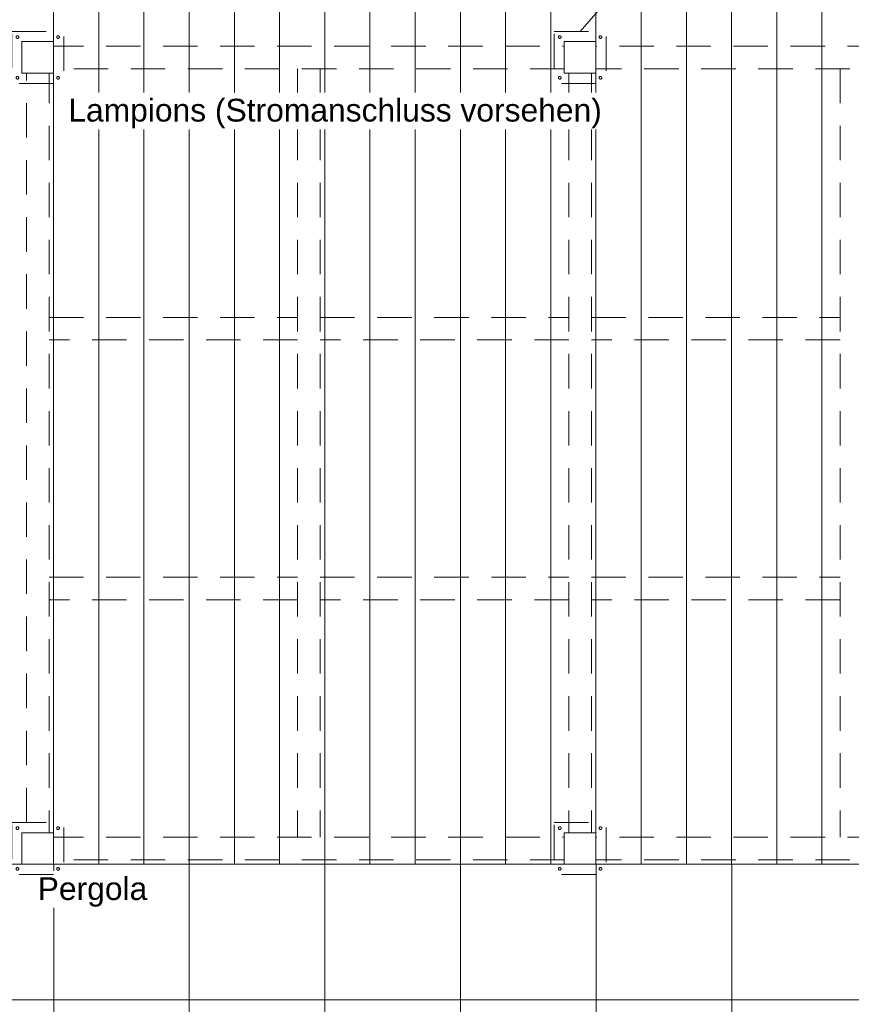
# Model space of a CAD drawing. Header units: metres. Extents: x -180 to 4, y -50 to 6.
# Tile 163 of 256: x -96.3 to -92.62, y -37.81 to -33.46. Entities that reach past the tile are written whole.
import ezdxf

# ---------------------------------------------------------------- set-up
doc = ezdxf.new("R2010")
doc.units = ezdxf.units.M
doc.header["$LTSCALE"] = 0.05
doc.linetypes.add('ISO-02 Strichlinie', pattern=[3.81, 3.048, -0.762])
doc.layers.add('60- 61 allgemeine Ausstattung- 4 Terrassen', color=7, linetype='Continuous', lineweight=9)
doc.layers.add('Keine', color=7, linetype='Continuous', lineweight=9)
doc.layers.add('70 -72 Beschriftung- 1 Beschriftung allgemein', color=7, linetype='Continuous', lineweight=9, true_color=0xff6633)
doc.layers.add('70 -72 Beschriftung- 7 Detailverweise', color=7, linetype='Continuous', lineweight=9, true_color=0x00dd00)
doc.styles.add('Arial', font='arial.ttf')

# ---------------------------------------------------------------- blocks, each defined once
blk = doc.blocks.new('Gruppe-7847')
at = {"layer": 'Keine', "color": 7, "linetype": 'ISO-02 Strichlinie', "lineweight": 9, "transparency": 33554687, "flags": 128}
for points in [[(-96.3354, -33.509), (-96.1054, -33.509), (-96.1054, -33.739), (-96.3354, -33.739)], [(-96.3044, -33.534), (-96.3044, -33.5346), (-96.3045, -33.5352), (-96.3046, -33.5358), (-96.3048, -33.5363), (-96.3051, -33.5369), (-96.3054, -33.5374), (-96.3057, -33.5378), (-96.3061, -33.5383), (-96.3066, -33.5387), (-96.3071, -33.539), (-96.3076, -33.5393), (-96.3081, -33.5396), (-96.3086, -33.5398), (-96.3092, -33.5399), (-96.3098, -33.54), (-96.3104, -33.54), (-96.311, -33.54), (-96.3116, -33.5399), (-96.3121, -33.5398), (-96.3127, -33.5396), (-96.3132, -33.5393), (-96.3137, -33.539), (-96.3142, -33.5387), (-96.3146, -33.5383), (-96.315, -33.5378), (-96.3154, -33.5374), (-96.3157, -33.5369), (-96.3159, -33.5363), (-96.3161, -33.5358), (-96.3163, -33.5352), (-96.3164, -33.5346), (-96.3164, -33.534), (-96.3164, -33.5335), (-96.3163, -33.5329), (-96.3161, -33.5323), (-96.3159, -33.5317), (-96.3157, -33.5312), (-96.3154, -33.5307), (-96.315, -33.5302), (-96.3146, -33.5298), (-96.3142, -33.5294), (-96.3137, -33.5291), (-96.3132, -33.5288), (-96.3127, -33.5285), (-96.3121, -33.5283), (-96.3116, -33.5282), (-96.311, -33.5281), (-96.3104, -33.528), (-96.3098, -33.5281), (-96.3092, -33.5282), (-96.3086, -33.5283), (-96.3081, -33.5285), (-96.3076, -33.5288), (-96.3071, -33.5291), (-96.3066, -33.5294), (-96.3061, -33.5298), (-96.3057, -33.5302), (-96.3054, -33.5307), (-96.3051, -33.5312), (-96.3048, -33.5317), (-96.3046, -33.5323), (-96.3045, -33.5329), (-96.3044, -33.5335)], [(-96.1244, -33.534), (-96.1244, -33.5346), (-96.1245, -33.5352), (-96.1246, -33.5358), (-96.1248, -33.5363), (-96.1251, -33.5369), (-96.1254, -33.5374), (-96.1257, -33.5378), (-96.1261, -33.5383), (-96.1266, -33.5387), (-96.1271, -33.539), (-96.1276, -33.5393), (-96.1281, -33.5396), (-96.1286, -33.5398), (-96.1292, -33.5399), (-96.1298, -33.54), (-96.1304, -33.54), (-96.131, -33.54), (-96.1316, -33.5399), (-96.1321, -33.5398), (-96.1327, -33.5396), (-96.1332, -33.5393), (-96.1337, -33.539), (-96.1342, -33.5387), (-96.1346, -33.5383), (-96.135, -33.5378), (-96.1354, -33.5374), (-96.1357, -33.5369), (-96.1359, -33.5363), (-96.1361, -33.5358), (-96.1363, -33.5352), (-96.1364, -33.5346), (-96.1364, -33.534), (-96.1364, -33.5335), (-96.1363, -33.5329), (-96.1361, -33.5323), (-96.1359, -33.5317), (-96.1357, -33.5312), (-96.1354, -33.5307), (-96.135, -33.5302), (-96.1346, -33.5298), (-96.1342, -33.5294), (-96.1337, -33.5291), (-96.1332, -33.5288), (-96.1327, -33.5285), (-96.1321, -33.5283), (-96.1316, -33.5282), (-96.131, -33.5281), (-96.1304, -33.528), (-96.1298, -33.5281), (-96.1292, -33.5282), (-96.1286, -33.5283), (-96.1281, -33.5285), (-96.1276, -33.5288), (-96.1271, -33.5291), (-96.1266, -33.5294), (-96.1261, -33.5298), (-96.1257, -33.5302), (-96.1254, -33.5307), (-96.1251, -33.5312), (-96.1248, -33.5317), (-96.1246, -33.5323), (-96.1245, -33.5329), (-96.1244, -33.5335)], [(-96.3044, -33.714), (-96.3044, -33.7146), (-96.3045, -33.7152), (-96.3046, -33.7158), (-96.3048, -33.7163), (-96.3051, -33.7169), (-96.3054, -33.7174), (-96.3057, -33.7178), (-96.3061, -33.7183), (-96.3066, -33.7187), (-96.3071, -33.719), (-96.3076, -33.7193), (-96.3081, -33.7196), (-96.3086, -33.7198), (-96.3092, -33.7199), (-96.3098, -33.72), (-96.3104, -33.72), (-96.311, -33.72), (-96.3116, -33.7199), (-96.3121, -33.7198), (-96.3127, -33.7196), (-96.3132, -33.7193), (-96.3137, -33.719), (-96.3142, -33.7187), (-96.3146, -33.7183), (-96.315, -33.7178), (-96.3154, -33.7174), (-96.3157, -33.7169), (-96.3159, -33.7163), (-96.3161, -33.7158), (-96.3163, -33.7152), (-96.3164, -33.7146), (-96.3164, -33.714), (-96.3164, -33.7135), (-96.3163, -33.7129), (-96.3161, -33.7123), (-96.3159, -33.7117), (-96.3157, -33.7112), (-96.3154, -33.7107), (-96.315, -33.7102), (-96.3146, -33.7098), (-96.3142, -33.7094), (-96.3137, -33.7091), (-96.3132, -33.7088), (-96.3127, -33.7085), (-96.3121, -33.7083), (-96.3116, -33.7082), (-96.311, -33.7081), (-96.3104, -33.708), (-96.3098, -33.7081), (-96.3092, -33.7082), (-96.3086, -33.7083), (-96.3081, -33.7085), (-96.3076, -33.7088), (-96.3071, -33.7091), (-96.3066, -33.7094), (-96.3061, -33.7098), (-96.3057, -33.7102), (-96.3054, -33.7107), (-96.3051, -33.7112), (-96.3048, -33.7117), (-96.3046, -33.7123), (-96.3045, -33.7129), (-96.3044, -33.7135)], [(-96.1244, -33.714), (-96.1244, -33.7146), (-96.1245, -33.7152), (-96.1246, -33.7158), (-96.1248, -33.7163), (-96.1251, -33.7169), (-96.1254, -33.7174), (-96.1257, -33.7178), (-96.1261, -33.7183), (-96.1266, -33.7187), (-96.1271, -33.719), (-96.1276, -33.7193), (-96.1281, -33.7196), (-96.1286, -33.7198), (-96.1292, -33.7199), (-96.1298, -33.72), (-96.1304, -33.72), (-96.131, -33.72), (-96.1316, -33.7199), (-96.1321, -33.7198), (-96.1327, -33.7196), (-96.1332, -33.7193), (-96.1337, -33.719), (-96.1342, -33.7187), (-96.1346, -33.7183), (-96.135, -33.7178), (-96.1354, -33.7174), (-96.1357, -33.7169), (-96.1359, -33.7163), (-96.1361, -33.7158), (-96.1363, -33.7152), (-96.1364, -33.7146), (-96.1364, -33.714), (-96.1364, -33.7135), (-96.1363, -33.7129), (-96.1361, -33.7123), (-96.1359, -33.7117), (-96.1357, -33.7112), (-96.1354, -33.7107), (-96.135, -33.7102), (-96.1346, -33.7098), (-96.1342, -33.7094), (-96.1337, -33.7091), (-96.1332, -33.7088), (-96.1327, -33.7085), (-96.1321, -33.7083), (-96.1316, -33.7082), (-96.131, -33.7081), (-96.1304, -33.708), (-96.1298, -33.7081), (-96.1292, -33.7082), (-96.1286, -33.7083), (-96.1281, -33.7085), (-96.1276, -33.7088), (-96.1271, -33.7091), (-96.1266, -33.7094), (-96.1261, -33.7098), (-96.1257, -33.7102), (-96.1254, -33.7107), (-96.1251, -33.7112), (-96.1248, -33.7117), (-96.1246, -33.7123), (-96.1245, -33.7129), (-96.1244, -33.7135)]]:
    blk.add_lwpolyline(points, close=True, dxfattribs=at)
blk = doc.blocks.new('Gruppe-7848')
at = {"layer": 'Keine', "color": 7, "linetype": 'ISO-02 Strichlinie', "lineweight": 9, "transparency": 33554687, "flags": 128}
for points in [[(-96.3354, -37.009), (-96.1054, -37.009), (-96.1054, -37.239), (-96.3354, -37.239)], [(-96.3044, -37.034), (-96.3044, -37.0346), (-96.3045, -37.0352), (-96.3046, -37.0358), (-96.3048, -37.0363), (-96.3051, -37.0369), (-96.3054, -37.0374), (-96.3057, -37.0378), (-96.3061, -37.0383), (-96.3066, -37.0387), (-96.3071, -37.039), (-96.3076, -37.0393), (-96.3081, -37.0396), (-96.3086, -37.0398), (-96.3092, -37.0399), (-96.3098, -37.04), (-96.3104, -37.04), (-96.311, -37.04), (-96.3116, -37.0399), (-96.3121, -37.0398), (-96.3127, -37.0396), (-96.3132, -37.0393), (-96.3137, -37.039), (-96.3142, -37.0387), (-96.3146, -37.0383), (-96.315, -37.0378), (-96.3154, -37.0374), (-96.3157, -37.0369), (-96.3159, -37.0363), (-96.3161, -37.0358), (-96.3163, -37.0352), (-96.3164, -37.0346), (-96.3164, -37.034), (-96.3164, -37.0335), (-96.3163, -37.0329), (-96.3161, -37.0323), (-96.3159, -37.0317), (-96.3157, -37.0312), (-96.3154, -37.0307), (-96.315, -37.0302), (-96.3146, -37.0298), (-96.3142, -37.0294), (-96.3137, -37.0291), (-96.3132, -37.0288), (-96.3127, -37.0285), (-96.3121, -37.0283), (-96.3116, -37.0282), (-96.311, -37.0281), (-96.3104, -37.028), (-96.3098, -37.0281), (-96.3092, -37.0282), (-96.3086, -37.0283), (-96.3081, -37.0285), (-96.3076, -37.0288), (-96.3071, -37.0291), (-96.3066, -37.0294), (-96.3061, -37.0298), (-96.3057, -37.0302), (-96.3054, -37.0307), (-96.3051, -37.0312), (-96.3048, -37.0317), (-96.3046, -37.0323), (-96.3045, -37.0329), (-96.3044, -37.0335)], [(-96.1244, -37.034), (-96.1244, -37.0346), (-96.1245, -37.0352), (-96.1246, -37.0358), (-96.1248, -37.0363), (-96.1251, -37.0369), (-96.1254, -37.0374), (-96.1257, -37.0378), (-96.1261, -37.0383), (-96.1266, -37.0387), (-96.1271, -37.039), (-96.1276, -37.0393), (-96.1281, -37.0396), (-96.1286, -37.0398), (-96.1292, -37.0399), (-96.1298, -37.04), (-96.1304, -37.04), (-96.131, -37.04), (-96.1316, -37.0399), (-96.1321, -37.0398), (-96.1327, -37.0396), (-96.1332, -37.0393), (-96.1337, -37.039), (-96.1342, -37.0387), (-96.1346, -37.0383), (-96.135, -37.0378), (-96.1354, -37.0374), (-96.1357, -37.0369), (-96.1359, -37.0363), (-96.1361, -37.0358), (-96.1363, -37.0352), (-96.1364, -37.0346), (-96.1364, -37.034), (-96.1364, -37.0335), (-96.1363, -37.0329), (-96.1361, -37.0323), (-96.1359, -37.0317), (-96.1357, -37.0312), (-96.1354, -37.0307), (-96.135, -37.0302), (-96.1346, -37.0298), (-96.1342, -37.0294), (-96.1337, -37.0291), (-96.1332, -37.0288), (-96.1327, -37.0285), (-96.1321, -37.0283), (-96.1316, -37.0282), (-96.131, -37.0281), (-96.1304, -37.028), (-96.1298, -37.0281), (-96.1292, -37.0282), (-96.1286, -37.0283), (-96.1281, -37.0285), (-96.1276, -37.0288), (-96.1271, -37.0291), (-96.1266, -37.0294), (-96.1261, -37.0298), (-96.1257, -37.0302), (-96.1254, -37.0307), (-96.1251, -37.0312), (-96.1248, -37.0317), (-96.1246, -37.0323), (-96.1245, -37.0329), (-96.1244, -37.0335)], [(-96.3044, -37.214), (-96.3044, -37.2146), (-96.3045, -37.2152), (-96.3046, -37.2158), (-96.3048, -37.2163), (-96.3051, -37.2169), (-96.3054, -37.2174), (-96.3057, -37.2178), (-96.3061, -37.2183), (-96.3066, -37.2187), (-96.3071, -37.219), (-96.3076, -37.2193), (-96.3081, -37.2196), (-96.3086, -37.2198), (-96.3092, -37.2199), (-96.3098, -37.22), (-96.3104, -37.22), (-96.311, -37.22), (-96.3116, -37.2199), (-96.3121, -37.2198), (-96.3127, -37.2196), (-96.3132, -37.2193), (-96.3137, -37.219), (-96.3142, -37.2187), (-96.3146, -37.2183), (-96.315, -37.2178), (-96.3154, -37.2174), (-96.3157, -37.2169), (-96.3159, -37.2163), (-96.3161, -37.2158), (-96.3163, -37.2152), (-96.3164, -37.2146), (-96.3164, -37.214), (-96.3164, -37.2135), (-96.3163, -37.2129), (-96.3161, -37.2123), (-96.3159, -37.2117), (-96.3157, -37.2112), (-96.3154, -37.2107), (-96.315, -37.2102), (-96.3146, -37.2098), (-96.3142, -37.2094), (-96.3137, -37.2091), (-96.3132, -37.2088), (-96.3127, -37.2085), (-96.3121, -37.2083), (-96.3116, -37.2082), (-96.311, -37.2081), (-96.3104, -37.208), (-96.3098, -37.2081), (-96.3092, -37.2082), (-96.3086, -37.2083), (-96.3081, -37.2085), (-96.3076, -37.2088), (-96.3071, -37.2091), (-96.3066, -37.2094), (-96.3061, -37.2098), (-96.3057, -37.2102), (-96.3054, -37.2107), (-96.3051, -37.2112), (-96.3048, -37.2117), (-96.3046, -37.2123), (-96.3045, -37.2129), (-96.3044, -37.2135)], [(-96.1244, -37.214), (-96.1244, -37.2146), (-96.1245, -37.2152), (-96.1246, -37.2158), (-96.1248, -37.2163), (-96.1251, -37.2169), (-96.1254, -37.2174), (-96.1257, -37.2178), (-96.1261, -37.2183), (-96.1266, -37.2187), (-96.1271, -37.219), (-96.1276, -37.2193), (-96.1281, -37.2196), (-96.1286, -37.2198), (-96.1292, -37.2199), (-96.1298, -37.22), (-96.1304, -37.22), (-96.131, -37.22), (-96.1316, -37.2199), (-96.1321, -37.2198), (-96.1327, -37.2196), (-96.1332, -37.2193), (-96.1337, -37.219), (-96.1342, -37.2187), (-96.1346, -37.2183), (-96.135, -37.2178), (-96.1354, -37.2174), (-96.1357, -37.2169), (-96.1359, -37.2163), (-96.1361, -37.2158), (-96.1363, -37.2152), (-96.1364, -37.2146), (-96.1364, -37.214), (-96.1364, -37.2135), (-96.1363, -37.2129), (-96.1361, -37.2123), (-96.1359, -37.2117), (-96.1357, -37.2112), (-96.1354, -37.2107), (-96.135, -37.2102), (-96.1346, -37.2098), (-96.1342, -37.2094), (-96.1337, -37.2091), (-96.1332, -37.2088), (-96.1327, -37.2085), (-96.1321, -37.2083), (-96.1316, -37.2082), (-96.131, -37.2081), (-96.1304, -37.208), (-96.1298, -37.2081), (-96.1292, -37.2082), (-96.1286, -37.2083), (-96.1281, -37.2085), (-96.1276, -37.2088), (-96.1271, -37.2091), (-96.1266, -37.2094), (-96.1261, -37.2098), (-96.1257, -37.2102), (-96.1254, -37.2107), (-96.1251, -37.2112), (-96.1248, -37.2117), (-96.1246, -37.2123), (-96.1245, -37.2129), (-96.1244, -37.2135)]]:
    blk.add_lwpolyline(points, close=True, dxfattribs=at)
blk = doc.blocks.new('Gruppe-7849')
at = {"layer": 'Keine', "color": 7, "linetype": 'ISO-02 Strichlinie', "lineweight": 9, "transparency": 33554687, "flags": 128}
for points in [[(-93.9354, -37.009), (-93.7054, -37.009), (-93.7054, -37.239), (-93.9354, -37.239)], [(-93.9044, -37.034), (-93.9044, -37.0346), (-93.9045, -37.0352), (-93.9046, -37.0358), (-93.9048, -37.0363), (-93.9051, -37.0369), (-93.9054, -37.0374), (-93.9057, -37.0378), (-93.9061, -37.0383), (-93.9066, -37.0387), (-93.9071, -37.039), (-93.9076, -37.0393), (-93.9081, -37.0396), (-93.9086, -37.0398), (-93.9092, -37.0399), (-93.9098, -37.04), (-93.9104, -37.04), (-93.911, -37.04), (-93.9116, -37.0399), (-93.9121, -37.0398), (-93.9127, -37.0396), (-93.9132, -37.0393), (-93.9137, -37.039), (-93.9142, -37.0387), (-93.9146, -37.0383), (-93.915, -37.0378), (-93.9154, -37.0374), (-93.9157, -37.0369), (-93.9159, -37.0363), (-93.9161, -37.0358), (-93.9163, -37.0352), (-93.9164, -37.0346), (-93.9164, -37.034), (-93.9164, -37.0335), (-93.9163, -37.0329), (-93.9161, -37.0323), (-93.9159, -37.0317), (-93.9157, -37.0312), (-93.9154, -37.0307), (-93.915, -37.0302), (-93.9146, -37.0298), (-93.9142, -37.0294), (-93.9137, -37.0291), (-93.9132, -37.0288), (-93.9127, -37.0285), (-93.9121, -37.0283), (-93.9116, -37.0282), (-93.911, -37.0281), (-93.9104, -37.028), (-93.9098, -37.0281), (-93.9092, -37.0282), (-93.9086, -37.0283), (-93.9081, -37.0285), (-93.9076, -37.0288), (-93.9071, -37.0291), (-93.9066, -37.0294), (-93.9061, -37.0298), (-93.9057, -37.0302), (-93.9054, -37.0307), (-93.9051, -37.0312), (-93.9048, -37.0317), (-93.9046, -37.0323), (-93.9045, -37.0329), (-93.9044, -37.0335)], [(-93.7244, -37.034), (-93.7244, -37.0346), (-93.7245, -37.0352), (-93.7246, -37.0358), (-93.7248, -37.0363), (-93.7251, -37.0369), (-93.7254, -37.0374), (-93.7257, -37.0378), (-93.7261, -37.0383), (-93.7266, -37.0387), (-93.7271, -37.039), (-93.7276, -37.0393), (-93.7281, -37.0396), (-93.7286, -37.0398), (-93.7292, -37.0399), (-93.7298, -37.04), (-93.7304, -37.04), (-93.731, -37.04), (-93.7316, -37.0399), (-93.7321, -37.0398), (-93.7327, -37.0396), (-93.7332, -37.0393), (-93.7337, -37.039), (-93.7342, -37.0387), (-93.7346, -37.0383), (-93.735, -37.0378), (-93.7354, -37.0374), (-93.7357, -37.0369), (-93.7359, -37.0363), (-93.7361, -37.0358), (-93.7363, -37.0352), (-93.7364, -37.0346), (-93.7364, -37.034), (-93.7364, -37.0335), (-93.7363, -37.0329), (-93.7361, -37.0323), (-93.7359, -37.0317), (-93.7357, -37.0312), (-93.7354, -37.0307), (-93.735, -37.0302), (-93.7346, -37.0298), (-93.7342, -37.0294), (-93.7337, -37.0291), (-93.7332, -37.0288), (-93.7327, -37.0285), (-93.7321, -37.0283), (-93.7316, -37.0282), (-93.731, -37.0281), (-93.7304, -37.028), (-93.7298, -37.0281), (-93.7292, -37.0282), (-93.7286, -37.0283), (-93.7281, -37.0285), (-93.7276, -37.0288), (-93.7271, -37.0291), (-93.7266, -37.0294), (-93.7261, -37.0298), (-93.7257, -37.0302), (-93.7254, -37.0307), (-93.7251, -37.0312), (-93.7248, -37.0317), (-93.7246, -37.0323), (-93.7245, -37.0329), (-93.7244, -37.0335)], [(-93.9044, -37.214), (-93.9044, -37.2146), (-93.9045, -37.2152), (-93.9046, -37.2158), (-93.9048, -37.2163), (-93.9051, -37.2169), (-93.9054, -37.2174), (-93.9057, -37.2178), (-93.9061, -37.2183), (-93.9066, -37.2187), (-93.9071, -37.219), (-93.9076, -37.2193), (-93.9081, -37.2196), (-93.9086, -37.2198), (-93.9092, -37.2199), (-93.9098, -37.22), (-93.9104, -37.22), (-93.911, -37.22), (-93.9116, -37.2199), (-93.9121, -37.2198), (-93.9127, -37.2196), (-93.9132, -37.2193), (-93.9137, -37.219), (-93.9142, -37.2187), (-93.9146, -37.2183), (-93.915, -37.2178), (-93.9154, -37.2174), (-93.9157, -37.2169), (-93.9159, -37.2163), (-93.9161, -37.2158), (-93.9163, -37.2152), (-93.9164, -37.2146), (-93.9164, -37.214), (-93.9164, -37.2135), (-93.9163, -37.2129), (-93.9161, -37.2123), (-93.9159, -37.2117), (-93.9157, -37.2112), (-93.9154, -37.2107), (-93.915, -37.2102), (-93.9146, -37.2098), (-93.9142, -37.2094), (-93.9137, -37.2091), (-93.9132, -37.2088), (-93.9127, -37.2085), (-93.9121, -37.2083), (-93.9116, -37.2082), (-93.911, -37.2081), (-93.9104, -37.208), (-93.9098, -37.2081), (-93.9092, -37.2082), (-93.9086, -37.2083), (-93.9081, -37.2085), (-93.9076, -37.2088), (-93.9071, -37.2091), (-93.9066, -37.2094), (-93.9061, -37.2098), (-93.9057, -37.2102), (-93.9054, -37.2107), (-93.9051, -37.2112), (-93.9048, -37.2117), (-93.9046, -37.2123), (-93.9045, -37.2129), (-93.9044, -37.2135)], [(-93.7244, -37.214), (-93.7244, -37.2146), (-93.7245, -37.2152), (-93.7246, -37.2158), (-93.7248, -37.2163), (-93.7251, -37.2169), (-93.7254, -37.2174), (-93.7257, -37.2178), (-93.7261, -37.2183), (-93.7266, -37.2187), (-93.7271, -37.219), (-93.7276, -37.2193), (-93.7281, -37.2196), (-93.7286, -37.2198), (-93.7292, -37.2199), (-93.7298, -37.22), (-93.7304, -37.22), (-93.731, -37.22), (-93.7316, -37.2199), (-93.7321, -37.2198), (-93.7327, -37.2196), (-93.7332, -37.2193), (-93.7337, -37.219), (-93.7342, -37.2187), (-93.7346, -37.2183), (-93.735, -37.2178), (-93.7354, -37.2174), (-93.7357, -37.2169), (-93.7359, -37.2163), (-93.7361, -37.2158), (-93.7363, -37.2152), (-93.7364, -37.2146), (-93.7364, -37.214), (-93.7364, -37.2135), (-93.7363, -37.2129), (-93.7361, -37.2123), (-93.7359, -37.2117), (-93.7357, -37.2112), (-93.7354, -37.2107), (-93.735, -37.2102), (-93.7346, -37.2098), (-93.7342, -37.2094), (-93.7337, -37.2091), (-93.7332, -37.2088), (-93.7327, -37.2085), (-93.7321, -37.2083), (-93.7316, -37.2082), (-93.731, -37.2081), (-93.7304, -37.208), (-93.7298, -37.2081), (-93.7292, -37.2082), (-93.7286, -37.2083), (-93.7281, -37.2085), (-93.7276, -37.2088), (-93.7271, -37.2091), (-93.7266, -37.2094), (-93.7261, -37.2098), (-93.7257, -37.2102), (-93.7254, -37.2107), (-93.7251, -37.2112), (-93.7248, -37.2117), (-93.7246, -37.2123), (-93.7245, -37.2129), (-93.7244, -37.2135)]]:
    blk.add_lwpolyline(points, close=True, dxfattribs=at)
blk = doc.blocks.new('Gruppe-7852')
at = {"layer": 'Keine', "color": 7, "linetype": 'ISO-02 Strichlinie', "lineweight": 9, "transparency": 33554687, "flags": 128}
for points in [[(-93.9354, -33.509), (-93.7054, -33.509), (-93.7054, -33.739), (-93.9354, -33.739)], [(-93.9044, -33.534), (-93.9044, -33.5346), (-93.9045, -33.5352), (-93.9046, -33.5358), (-93.9048, -33.5363), (-93.9051, -33.5369), (-93.9054, -33.5374), (-93.9057, -33.5378), (-93.9061, -33.5383), (-93.9066, -33.5387), (-93.9071, -33.539), (-93.9076, -33.5393), (-93.9081, -33.5396), (-93.9086, -33.5398), (-93.9092, -33.5399), (-93.9098, -33.54), (-93.9104, -33.54), (-93.911, -33.54), (-93.9116, -33.5399), (-93.9121, -33.5398), (-93.9127, -33.5396), (-93.9132, -33.5393), (-93.9137, -33.539), (-93.9142, -33.5387), (-93.9146, -33.5383), (-93.915, -33.5378), (-93.9154, -33.5374), (-93.9157, -33.5369), (-93.9159, -33.5363), (-93.9161, -33.5358), (-93.9163, -33.5352), (-93.9164, -33.5346), (-93.9164, -33.534), (-93.9164, -33.5335), (-93.9163, -33.5329), (-93.9161, -33.5323), (-93.9159, -33.5317), (-93.9157, -33.5312), (-93.9154, -33.5307), (-93.915, -33.5302), (-93.9146, -33.5298), (-93.9142, -33.5294), (-93.9137, -33.5291), (-93.9132, -33.5288), (-93.9127, -33.5285), (-93.9121, -33.5283), (-93.9116, -33.5282), (-93.911, -33.5281), (-93.9104, -33.528), (-93.9098, -33.5281), (-93.9092, -33.5282), (-93.9086, -33.5283), (-93.9081, -33.5285), (-93.9076, -33.5288), (-93.9071, -33.5291), (-93.9066, -33.5294), (-93.9061, -33.5298), (-93.9057, -33.5302), (-93.9054, -33.5307), (-93.9051, -33.5312), (-93.9048, -33.5317), (-93.9046, -33.5323), (-93.9045, -33.5329), (-93.9044, -33.5335)], [(-93.7244, -33.534), (-93.7244, -33.5346), (-93.7245, -33.5352), (-93.7246, -33.5358), (-93.7248, -33.5363), (-93.7251, -33.5369), (-93.7254, -33.5374), (-93.7257, -33.5378), (-93.7261, -33.5383), (-93.7266, -33.5387), (-93.7271, -33.539), (-93.7276, -33.5393), (-93.7281, -33.5396), (-93.7286, -33.5398), (-93.7292, -33.5399), (-93.7298, -33.54), (-93.7304, -33.54), (-93.731, -33.54), (-93.7316, -33.5399), (-93.7321, -33.5398), (-93.7327, -33.5396), (-93.7332, -33.5393), (-93.7337, -33.539), (-93.7342, -33.5387), (-93.7346, -33.5383), (-93.735, -33.5378), (-93.7354, -33.5374), (-93.7357, -33.5369), (-93.7359, -33.5363), (-93.7361, -33.5358), (-93.7363, -33.5352), (-93.7364, -33.5346), (-93.7364, -33.534), (-93.7364, -33.5335), (-93.7363, -33.5329), (-93.7361, -33.5323), (-93.7359, -33.5317), (-93.7357, -33.5312), (-93.7354, -33.5307), (-93.735, -33.5302), (-93.7346, -33.5298), (-93.7342, -33.5294), (-93.7337, -33.5291), (-93.7332, -33.5288), (-93.7327, -33.5285), (-93.7321, -33.5283), (-93.7316, -33.5282), (-93.731, -33.5281), (-93.7304, -33.528), (-93.7298, -33.5281), (-93.7292, -33.5282), (-93.7286, -33.5283), (-93.7281, -33.5285), (-93.7276, -33.5288), (-93.7271, -33.5291), (-93.7266, -33.5294), (-93.7261, -33.5298), (-93.7257, -33.5302), (-93.7254, -33.5307), (-93.7251, -33.5312), (-93.7248, -33.5317), (-93.7246, -33.5323), (-93.7245, -33.5329), (-93.7244, -33.5335)], [(-93.9044, -33.714), (-93.9044, -33.7146), (-93.9045, -33.7152), (-93.9046, -33.7158), (-93.9048, -33.7163), (-93.9051, -33.7169), (-93.9054, -33.7174), (-93.9057, -33.7178), (-93.9061, -33.7183), (-93.9066, -33.7187), (-93.9071, -33.719), (-93.9076, -33.7193), (-93.9081, -33.7196), (-93.9086, -33.7198), (-93.9092, -33.7199), (-93.9098, -33.72), (-93.9104, -33.72), (-93.911, -33.72), (-93.9116, -33.7199), (-93.9121, -33.7198), (-93.9127, -33.7196), (-93.9132, -33.7193), (-93.9137, -33.719), (-93.9142, -33.7187), (-93.9146, -33.7183), (-93.915, -33.7178), (-93.9154, -33.7174), (-93.9157, -33.7169), (-93.9159, -33.7163), (-93.9161, -33.7158), (-93.9163, -33.7152), (-93.9164, -33.7146), (-93.9164, -33.714), (-93.9164, -33.7135), (-93.9163, -33.7129), (-93.9161, -33.7123), (-93.9159, -33.7117), (-93.9157, -33.7112), (-93.9154, -33.7107), (-93.915, -33.7102), (-93.9146, -33.7098), (-93.9142, -33.7094), (-93.9137, -33.7091), (-93.9132, -33.7088), (-93.9127, -33.7085), (-93.9121, -33.7083), (-93.9116, -33.7082), (-93.911, -33.7081), (-93.9104, -33.708), (-93.9098, -33.7081), (-93.9092, -33.7082), (-93.9086, -33.7083), (-93.9081, -33.7085), (-93.9076, -33.7088), (-93.9071, -33.7091), (-93.9066, -33.7094), (-93.9061, -33.7098), (-93.9057, -33.7102), (-93.9054, -33.7107), (-93.9051, -33.7112), (-93.9048, -33.7117), (-93.9046, -33.7123), (-93.9045, -33.7129), (-93.9044, -33.7135)], [(-93.7244, -33.714), (-93.7244, -33.7146), (-93.7245, -33.7152), (-93.7246, -33.7158), (-93.7248, -33.7163), (-93.7251, -33.7169), (-93.7254, -33.7174), (-93.7257, -33.7178), (-93.7261, -33.7183), (-93.7266, -33.7187), (-93.7271, -33.719), (-93.7276, -33.7193), (-93.7281, -33.7196), (-93.7286, -33.7198), (-93.7292, -33.7199), (-93.7298, -33.72), (-93.7304, -33.72), (-93.731, -33.72), (-93.7316, -33.7199), (-93.7321, -33.7198), (-93.7327, -33.7196), (-93.7332, -33.7193), (-93.7337, -33.719), (-93.7342, -33.7187), (-93.7346, -33.7183), (-93.735, -33.7178), (-93.7354, -33.7174), (-93.7357, -33.7169), (-93.7359, -33.7163), (-93.7361, -33.7158), (-93.7363, -33.7152), (-93.7364, -33.7146), (-93.7364, -33.714), (-93.7364, -33.7135), (-93.7363, -33.7129), (-93.7361, -33.7123), (-93.7359, -33.7117), (-93.7357, -33.7112), (-93.7354, -33.7107), (-93.735, -33.7102), (-93.7346, -33.7098), (-93.7342, -33.7094), (-93.7337, -33.7091), (-93.7332, -33.7088), (-93.7327, -33.7085), (-93.7321, -33.7083), (-93.7316, -33.7082), (-93.731, -33.7081), (-93.7304, -33.708), (-93.7298, -33.7081), (-93.7292, -33.7082), (-93.7286, -33.7083), (-93.7281, -33.7085), (-93.7276, -33.7088), (-93.7271, -33.7091), (-93.7266, -33.7094), (-93.7261, -33.7098), (-93.7257, -33.7102), (-93.7254, -33.7107), (-93.7251, -33.7112), (-93.7248, -33.7117), (-93.7246, -33.7123), (-93.7245, -33.7129), (-93.7244, -33.7135)]]:
    blk.add_lwpolyline(points, close=True, dxfattribs=at)
blk = doc.blocks.new('Gruppe-7859')
at = {"layer": '60- 61 allgemeine Ausstattung- 4 Terrassen', "linetype": 'Continuous', "lineweight": 9, "transparency": 33554534}
h = blk.add_hatch(dxfattribs=at)
h.set_pattern_fill('Platte 60_60 SRF-1', style=0, pattern_type=2)
h.set_pattern_definition([(90, (-83.55, -31.79404), (-0.6, 7e-17), []), (0, (-83.55, -31.79404), (0, 0.6), [])])
h.paths.add_polyline_path([(-91.3504, -37.194), (-98.824, -37.194), (-98.824, -39.2803), (-98.824, -39.2803), (-98.824, -39.837), (-96.571, -39.837), (-96.571, -39.717), (-83.5504, -39.717), (-83.5504, -37.187), (-83.5503, -36.06), (-83.5504, -36.06), (-83.5504, -33.594), (-75.268, -33.594), (-75.268, -31.794), (-91.3504, -31.794)])
at = {"layer": '60- 61 allgemeine Ausstattung- 4 Terrassen', "linetype": 'Continuous', "lineweight": 9, "transparency": 33554495}
h = blk.add_hatch(dxfattribs=at)
h.set_pattern_fill('Dämmstoff v 2mm SRF-2', style=0, pattern_type=2)
h.set_pattern_definition([(90, (-91.35039, -31.79404), (0.2, 0), [])])
h.paths.add_polyline_path([(-98.824, -31.794), (-98.824, -37.194), (-91.3504, -37.194), (-91.3504, -31.794)])
at = {"layer": '60- 61 allgemeine Ausstattung- 4 Terrassen', "color": 7, "linetype": 'ISO-02 Strichlinie'}
for p, q in [((-96.2704, -33.574), (-96.2704, -37.074)), ((-96.1704, -33.574), (-91.3651, -33.574)), ((-96.1704, -33.674), (-96.1704, -37.074)), ((-91.3651, -33.674), (-96.1704, -33.674)), ((-95.0704, -33.674), (-95.0704, -37.074)), ((-94.9704, -33.674), (-94.9704, -37.074)), ((-92.6704, -33.674), (-92.6704, -37.074)), ((-96.1704, -34.774), (-95.0704, -34.774)), ((-94.9704, -34.774), (-93.8704, -34.774)), ((-93.7704, -34.774), (-92.6704, -34.774)), ((-95.0704, -34.874), (-96.1704, -34.874)), ((-93.8704, -34.874), (-94.9704, -34.874)), ((-92.6704, -34.874), (-93.7704, -34.874)), ((-96.1704, -35.924), (-95.0704, -35.924)), ((-94.9704, -35.924), (-93.8704, -35.924)), ((-93.7704, -35.924), (-92.6704, -35.924)), ((-95.0704, -36.024), (-96.1704, -36.024)), ((-93.8704, -36.024), (-94.9704, -36.024)), ((-92.6704, -36.024), (-93.7704, -36.024)), ((-96.1704, -37.074), (-91.3651, -37.074)), ((-91.3651, -37.174), (-96.1704, -37.174))]:
    blk.add_line(p, q, dxfattribs=at)
at = {"layer": '60- 61 allgemeine Ausstattung- 4 Terrassen', "color": 252, "linetype": 'Continuous', "lineweight": 9, "true_color": 0x888888, "transparency": 33554687, "flags": 128}
for points in [[(-91.3504, -37.194), (-98.824, -37.194), (-98.824, -39.2803), (-98.824, -39.2803), (-98.824, -39.837), (-96.571, -39.837), (-96.571, -39.717), (-83.5504, -39.717), (-83.5504, -37.187), (-83.5503, -36.06), (-83.5504, -36.06), (-83.5504, -33.594), (-75.268, -33.594), (-75.268, -31.794), (-91.3504, -31.794)], [(-98.824, -31.794), (-98.824, -37.194), (-91.3504, -37.194), (-91.3504, -31.794)]]:
    blk.add_lwpolyline(points, close=True, dxfattribs=at)
at = {"layer": '70 -72 Beschriftung- 7 Detailverweise', "transparency": 33554687}
blk.add_line((-93.3544, -32.9761), (-93.8204, -33.509), dxfattribs=at)
at = {"color": 255, "linetype": 'Continuous', "lineweight": 18}
for points in [[(-96.2904, -33.554), (-96.1504, -33.554), (-96.1504, -33.694), (-96.2904, -33.694)], [(-96.2904, -37.054), (-96.1504, -37.054), (-96.1504, -37.194), (-96.2904, -37.194)]]:
    blk.add_wipeout(points, dxfattribs=at).dxf.layer = '60- 61 allgemeine Ausstattung- 4 Terrassen'
at = {"color": 255, "linetype": 'Continuous', "lineweight": 9}
blk.add_wipeout([(-93.8704, -37.074), (-93.7704, -37.074), (-93.7704, -37.174), (-93.8704, -37.174)], dxfattribs=at).dxf.layer = '60- 61 allgemeine Ausstattung- 4 Terrassen'
at = {"color": 255}
blk.add_wipeout([(-96.2204, -37.3863), (-95.7312, -37.3863), (-95.7312, -37.224), (-96.2204, -37.224)], dxfattribs=at).dxf.layer = '60- 61 allgemeine Ausstattung- 4 Terrassen'
at = {"layer": '60- 61 allgemeine Ausstattung- 4 Terrassen', "color": 7, "linetype": 'ISO-02 Strichlinie'}
for p, q in [((-93.8704, -33.674), (-93.8704, -37.074)), ((-93.7704, -33.674), (-93.7704, -37.074))]:
    blk.add_line(p, q, dxfattribs=at)
at = {"layer": '60- 61 allgemeine Ausstattung- 4 Terrassen', "color": 7, "linetype": 'Continuous', "lineweight": 18, "flags": 128}
for points in [[(-96.2904, -33.554), (-96.1504, -33.554), (-96.1504, -33.694), (-96.2904, -33.694)], [(-96.2904, -37.054), (-96.1504, -37.054), (-96.1504, -37.194), (-96.2904, -37.194)]]:
    blk.add_lwpolyline(points, close=True, dxfattribs=at)
at = {"layer": '60- 61 allgemeine Ausstattung- 4 Terrassen', "color": 7, "linetype": 'Continuous', "lineweight": 9, "flags": 128}
blk.add_lwpolyline([(-93.8704, -37.074), (-93.7704, -37.074), (-93.7704, -37.174), (-93.8704, -37.174)], close=True, dxfattribs=at)
at = {"layer": '70 -72 Beschriftung- 1 Beschriftung allgemein', "color": 7}
for name in ['Gruppe-7847', 'Gruppe-7848']:
    blk.add_blockref(name, (0, 0), dxfattribs=at)
at = {"layer": '60- 61 allgemeine Ausstattung- 4 Terrassen', "insert": (-96.2204, -37.2511), "char_height": 0.10069, "attachment_point": 1, "line_spacing_factor": 0.970891, "style": 'Arial'}
blk.add_mtext('Pergola', dxfattribs=at)
at = {"color": 255, "linetype": 'Continuous', "lineweight": 18}
for points in [[(-93.8904, -33.554), (-93.7504, -33.554), (-93.7504, -33.694), (-93.8904, -33.694)], [(-93.8904, -37.054), (-93.7504, -37.054), (-93.7504, -37.194), (-93.8904, -37.194)]]:
    blk.add_wipeout(points, dxfattribs=at).dxf.layer = '60- 61 allgemeine Ausstattung- 4 Terrassen'
at = {"color": 255, "linetype": 'Continuous'}
blk.add_wipeout([(-96.0904, -33.9424), (-93.719, -33.9424), (-93.719, -33.7801), (-96.0904, -33.7801)], dxfattribs=at).dxf.layer = '60- 61 allgemeine Ausstattung- 4 Terrassen'
at = {"layer": '60- 61 allgemeine Ausstattung- 4 Terrassen', "color": 7, "linetype": 'Continuous', "lineweight": 18, "flags": 128}
for points in [[(-93.8904, -33.554), (-93.7504, -33.554), (-93.7504, -33.694), (-93.8904, -33.694)], [(-93.8904, -37.054), (-93.7504, -37.054), (-93.7504, -37.194), (-93.8904, -37.194)]]:
    blk.add_lwpolyline(points, close=True, dxfattribs=at)
at = {"layer": '70 -72 Beschriftung- 1 Beschriftung allgemein', "color": 7}
for name in ['Gruppe-7852', 'Gruppe-7849']:
    blk.add_blockref(name, (0, 0), dxfattribs=at)
at = {"layer": '60- 61 allgemeine Ausstattung- 4 Terrassen', "insert": (-94.9047, -33.8071), "char_height": 0.100689, "attachment_point": 2, "line_spacing_factor": 0.970891, "style": 'Arial'}
blk.add_mtext('Lampions (Stromanschluss vorsehen)', dxfattribs=at)
blk = doc.blocks.new('_OG3_2D (2D)')
at = {"layer": '70 -72 Beschriftung- 1 Beschriftung allgemein', "color": 7}
blk.add_blockref('Gruppe-7859', (0, 0), dxfattribs=at)

msp = doc.modelspace()

# ---------------------------------------------------------------- block references
at = {"layer": 'Keine', "color": 1}
msp.add_blockref('_OG3_2D (2D)', (0, 0), dxfattribs=at)

doc.saveas('drawing.dxf')
